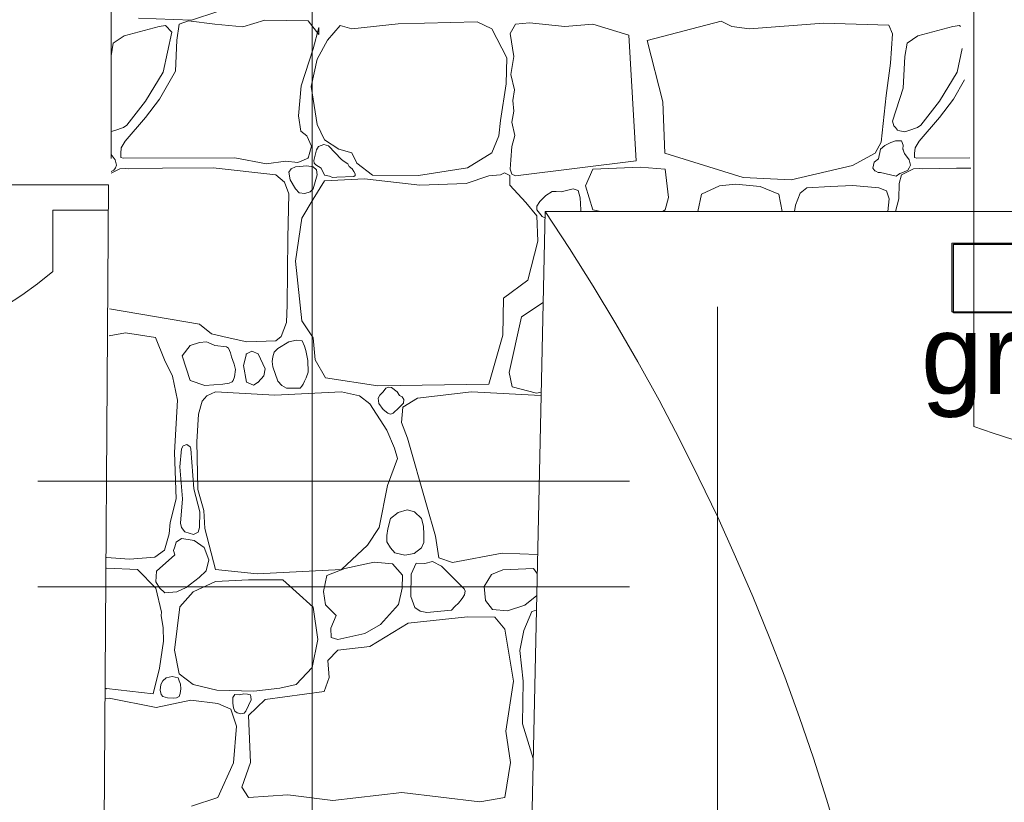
# Model space of a CAD drawing. Header units: millimetres. Extents: x -573548 to 674770, y -184010 to -47794.
# Tile 81 of 181: x 94244 to 96105, y -95075 to -93596. Entities that reach past the tile are written whole.
import ezdxf
from ezdxf.enums import TextEntityAlignment as Align

# ---------------------------------------------------------------- set-up
doc = ezdxf.new("R2010")
doc.units = ezdxf.units.MM
for name, color, linetype, lineweight in [('_PG_URZADZENIA ELEKTR', 150, 'Continuous', 35), ('A.02 RZUT PIWNICY_is$0$_HATCH_Nr_pióra__18', 8, 'Continuous', 9), ('A.02 RZUT PIWNICY_is$0$A-WYSOKOSCI_Nr_pióra__7', 8, 'Continuous', 9), ('A.02 RZUT PIWNICY_is$0$detalokna_Nr_pióra__2', 8, 'Continuous', 9), ('A.02 RZUT PIWNICY_is$0$DIM MALY_Nr_pióra__243', 8, 'Continuous', 9), ('A.02 RZUT PIWNICY_is$0$DIM MALY_Nr_pióra__8', 8, 'Continuous', 9), ('A.02 RZUT PIWNICY_is$0$GRZEJNIK_Nr_pióra__1', 8, 'Continuous', 9), ('A.02 RZUT PIWNICY_is$0$opisy inne_Nr_pióra__1', 8, 'Continuous', 9), ('A.02 RZUT PIWNICY_is$0$podciagi_Nr_pióra__1', 8, 'Continuous', 9), ('A.02 RZUT PIWNICY_is$0$strop_Nr_pióra__1', 8, 'Continuous', 9), ('A.02 RZUT PIWNICY_is$0$Structural - Bearing_Nr_pióra__21', 8, 'Continuous', 9), ('A.02 RZUT PIWNICY_is$0$Structural - Grid', 8, 'Continuous', 9), ('A.02 RZUT PIWNICY_is$0$Structural - Grid_Nr_pióra__17', 8, 'Continuous', 9)]:
    doc.layers.add(name, color=color, linetype=linetype, lineweight=lineweight)
doc.styles.add('A.02 RZUT PIWNICY_is$0$STYL_AUTOMATYCZNY_1', font='arial.ttf')

# ---------------------------------------------------------------- blocks, each defined once
blk = doc.blocks.new('*X132')
at = {"layer": 'A.02 RZUT PIWNICY_is$0$_HATCH_Nr_pióra__18'}
for p, q in [((95188.9, -93580.1), (95138.9, -93596.6)), ((95138.9, -93596.6), (95039, -93592.5)), ((95133.2, -93597.8), (95115.8, -93604.4)), ((95183.5, -93604.4), (95133.2, -93597.8)), ((95277.6, -93596.6), (95236.4, -93609.4)), ((95359.4, -93597.8), (95277.6, -93596.6)), ((95379.6, -93623.8), (95359.4, -93597.8)), ((96000, -93635.1), (96139.9, -93598.7)), ((96139.9, -93598.7), (96160.1, -93608.2)), ((95077.8, -93608.2), (95011.7, -93626)), ((95090.2, -93606.5), (95077.8, -93608.2)), ((95101.9, -93618.9), (95090.2, -93606.5)), ((95115.8, -93604.4), (95111.3, -93634.6)), ((95236.4, -93609.4), (95183.5, -93604.4)), ((95368.9, -93650.7), (95380, -93610.6)), ((95380, -93610.6), (95379.6, -93623.8)), ((95420, -93606.9), (95396.1, -93634.2)), ((95442.3, -93613.1), (95420, -93606.9)), ((95529.4, -93603.6), (95442.3, -93613.1)), ((95678.9, -93599.9), (95529.4, -93603.6)), ((95706.5, -93613.1), (95678.9, -93599.9)), ((95735, -93667.6), (95706.5, -93613.1)), ((95751.5, -93604), (95741.5, -93621.5)), ((95777.5, -93601.5), (95751.5, -93604)), ((95844.8, -93608.6), (95777.5, -93601.5)), ((95897.7, -93604.4), (95844.8, -93608.6)), ((95965.2, -93624.7), (95897.7, -93604.4)), ((96160.1, -93608.2), (96193.4, -93613.1)), ((96193.4, -93613.1), (96333.4, -93602)), ((96333.4, -93602), (96456.8, -93605.7)), ((96456.8, -93605.7), (96463.4, -93622.2)), ((96577.8, -93608.2), (96511.7, -93626)), ((96590.2, -93606.5), (96577.8, -93608.2)), ((96592.2, -93608.6), (96590.2, -93606.5)), ((95011.7, -93626), (94991.1, -93639.9)), ((95085.7, -93694.9), (95101.9, -93618.9)), ((95111.3, -93634.6), (95108.8, -93693.2)), ((95396.1, -93634.2), (95376.3, -93670.1)), ((95741.5, -93621.5), (95748.2, -93664.9)), ((95979.6, -93862.4), (95965.2, -93624.7)), ((96029.5, -93750.8), (96000, -93635.1)), ((96463.4, -93622.2), (96459.7, -93677.9)), ((96511.7, -93626), (96491.1, -93639.9)), ((94991.1, -93639.9), (94987.3, -93663.7)), ((95346.2, -93720.9), (95368.9, -93650.7)), ((96491.1, -93639.9), (96487, -93665.1)), ((96585.7, -93694.9), (96595.2, -93650.3)), ((95376.3, -93670.1), (95365.1, -93721.7)), ((95733.8, -93717.1), (95735, -93667.6)), ((95748.2, -93664.9), (95742.7, -93699.1)), ((96487, -93665.1), (96483.7, -93725)), ((96459.7, -93677.9), (96451.4, -93739)), ((95052.2, -93749.8), (95085.7, -93694.9)), ((95108.8, -93693.2), (95078.7, -93746)), ((95742.7, -93699.1), (95749.4, -93728.3)), ((96552.2, -93749.8), (96585.7, -93694.9)), ((96599.5, -93709.6), (96578.7, -93746)), ((95341.2, -93777.4), (95346.2, -93720.9)), ((95365.1, -93721.7), (95376.7, -93793.9)), ((95723, -93786.1), (95733.8, -93717.1)), ((95749.4, -93728.3), (95746.1, -93748.5)), ((96483.7, -93725), (96463.7, -93787.3)), ((95078.7, -93746), (95052.2, -93780.7)), ((96451.4, -93739), (96442, -93827.4)), ((96578.7, -93746), (96552.2, -93780.7)), ((95017.2, -93794.7), (95052.2, -93749.8)), ((95746.1, -93748.5), (95748, -93768.3)), ((96033.3, -93847.6), (96029.5, -93750.8)), ((96517.2, -93794.7), (96552.2, -93749.8)), ((95052.2, -93780.7), (95013.9, -93825.3)), ((95345.7, -93806.3), (95341.2, -93777.4)), ((95748, -93768.3), (95744.4, -93789.1)), ((96552.2, -93780.7), (96513.9, -93825.3)), ((94994.5, -93805.1), (95010.7, -93799.4)), ((95010.7, -93799.4), (95017.2, -93794.7)), ((95376.7, -93793.9), (95390.7, -93822.8)), ((95719.7, -93815), (95723, -93786.1)), ((95744.4, -93789.1), (95750, -93814.4)), ((96463.7, -93787.3), (96465.9, -93796.2)), ((96465.9, -93796.2), (96469.3, -93799.7)), ((96469.3, -93799.7), (96473, -93804.7)), ((96494.5, -93805.1), (96510.7, -93799.4)), ((96510.7, -93799.4), (96517.2, -93794.7)), ((94987.3, -93807.2), (94994.5, -93805.1)), ((95357.3, -93815.4), (95345.7, -93806.3)), ((95366, -93834.4), (95357.3, -93815.4)), ((95706.5, -93847.2), (95719.7, -93815)), ((95750, -93814.4), (95744.2, -93835.1)), ((96473, -93804.7), (96477.7, -93805.6)), ((96477.7, -93805.6), (96486.9, -93807.3)), ((96486.9, -93807.3), (96494.5, -93805.1)), ((95006.4, -93837.8), (95005.5, -93848.3)), ((95013.9, -93825.3), (95006.4, -93837.8)), ((95359.4, -93857.1), (95366, -93834.4)), ((95379.3, -93835.2), (95375.6, -93841.4)), ((95389.4, -93831.7), (95379.3, -93835.2)), ((95398.1, -93834.3), (95389.4, -93831.7)), ((95390.7, -93822.8), (95417.6, -93840.6)), ((95422.4, -93859.9), (95398.1, -93834.3)), ((95417.6, -93840.6), (95442.3, -93847.2)), ((95744.2, -93835.1), (95742.4, -93860.3)), ((96442, -93827.4), (96430.8, -93848)), ((96441.1, -93840.6), (96437, -93858.6)), ((96448.9, -93833.3), (96441.1, -93840.6)), ((96460.7, -93828), (96448.9, -93833.3)), ((96469.4, -93824.3), (96460.7, -93828)), ((96480.4, -93824.5), (96469.4, -93824.3)), ((96483.9, -93832.6), (96480.4, -93824.5)), ((96483.3, -93840.6), (96483.9, -93832.6)), ((96486.2, -93848.8), (96483.3, -93840.6)), ((96506.4, -93837.8), (96505.5, -93848.3)), ((96513.9, -93825.3), (96506.4, -93837.8)), ((94994.9, -93860.4), (94987.3, -93850.2)), ((95005.5, -93848.3), (95005.4, -93856.4)), ((95005.4, -93856.4), (95009.7, -93857.1)), ((95009.7, -93857.1), (95221.1, -93856.7)), ((95221.1, -93856.7), (95280.9, -93868.2)), ((95340, -93865.7), (95359.4, -93857.1)), ((95375.6, -93841.4), (95370.4, -93862)), ((95442.3, -93847.2), (95451.8, -93866.6)), ((95660.3, -93875.7), (95706.5, -93847.2)), ((96181.6, -93894.2), (96033.3, -93847.6)), ((96430.8, -93848), (96388.3, -93871.5)), ((96437, -93858.6), (96429.1, -93865)), ((96494.9, -93860.4), (96486.2, -93848.8)), ((96505.5, -93848.3), (96505.4, -93856.4)), ((96505.4, -93856.4), (96509.7, -93857.1)), ((96509.7, -93857.1), (96610, -93856.9)), ((95003.5, -93877.4), (94987.3, -93885.6)), ((94992.5, -93879.8), (94995.4, -93875.5)), ((94997.4, -93870.7), (94994.9, -93860.4)), ((94995.4, -93875.5), (94997.4, -93870.7)), ((95015, -93876.8), (95003.5, -93877.4)), ((95020.5, -93877.7), (95015, -93876.8)), ((95084.4, -93876.1), (95020.5, -93877.7)), ((95179.8, -93875.7), (95084.4, -93876.1)), ((95298.7, -93888.9), (95179.8, -93875.7)), ((95280.9, -93868.2), (95316.4, -93863.3)), ((95316.4, -93863.3), (95340, -93865.7)), ((95327.3, -93877.4), (95322.7, -93884)), ((95335.8, -93874), (95327.3, -93877.4)), ((95356.8, -93871.8), (95335.8, -93874)), ((95369.3, -93874), (95356.8, -93871.8)), ((95375.3, -93879.6), (95369.3, -93874)), ((95370.4, -93862), (95370.7, -93867.1)), ((95370.7, -93867.1), (95373.9, -93869.9)), ((95373.9, -93869.9), (95384, -93876.1)), ((95384, -93876.1), (95390.5, -93889.4)), ((95427.5, -93863.7), (95422.4, -93859.9)), ((95434.7, -93868.3), (95427.5, -93863.7)), ((95437.2, -93872.9), (95434.7, -93868.3)), ((95442.4, -93877.3), (95437.2, -93872.9)), ((95446.1, -93882.6), (95442.4, -93877.3)), ((95451.8, -93866.6), (95481.1, -93889.3)), ((95567.8, -93890.1), (95660.3, -93875.7)), ((95742.4, -93860.3), (95741.5, -93878)), ((95741.5, -93878), (95744.4, -93887.3)), ((95751.5, -93890.9), (95979.6, -93862.4)), ((95897.7, -93878), (95883.3, -93909.6)), ((95986.6, -93874.6), (95897.7, -93878)), ((96033.9, -93878), (95986.6, -93874.6)), ((96040.6, -93931.7), (96033.9, -93878)), ((96388.3, -93871.5), (96272, -93898.6)), ((96429.1, -93865), (96426.8, -93876.1)), ((96426.8, -93876.1), (96430, -93881.3)), ((96503.5, -93877.4), (96480.8, -93888.9)), ((96492.5, -93879.8), (96495.4, -93875.5)), ((96497.4, -93870.7), (96494.9, -93860.4)), ((96495.4, -93875.5), (96497.4, -93870.7)), ((96515, -93876.8), (96503.5, -93877.4)), ((96520.5, -93877.7), (96515, -93876.8)), ((96584.4, -93876.1), (96520.5, -93877.7)), ((96611.4, -93876), (96584.4, -93876.1)), ((94987.3, -93882.6), (94992.5, -93879.8)), ((95314.6, -93902.9), (95298.7, -93888.9)), ((95322.7, -93884), (95325.6, -93898.2)), ((95369.3, -93915.3), (95376.8, -93888.7)), ((95376.8, -93888.7), (95375.3, -93879.6)), ((95390.5, -93889.4), (95399.8, -93891.4)), ((95465.9, -93896.3), (95390.7, -93900.4)), ((95399.8, -93891.4), (95405.4, -93893.6)), ((95405.4, -93893.6), (95413.6, -93893.1)), ((95413.6, -93893.1), (95445.9, -93892.2)), ((95445.9, -93892.2), (95448.3, -93890.3)), ((95448.2, -93887), (95446.1, -93882.6)), ((95448.3, -93890.3), (95448.2, -93887)), ((95570.7, -93908.3), (95465.9, -93896.3)), ((95481.1, -93889.3), (95567.8, -93890.1)), ((95701.2, -93890.5), (95657.8, -93905.4)), ((95722.9, -93889.1), (95701.2, -93890.5)), ((95730.3, -93885.3), (95722.9, -93889.1)), ((95740.9, -93889.8), (95730.3, -93885.3)), ((95740.4, -93908.3), (95740.9, -93889.8)), ((95744.4, -93887.3), (95751.5, -93890.9)), ((96272, -93898.6), (96181.6, -93894.2)), ((96430, -93881.3), (96432.2, -93882)), ((96432.2, -93882), (96436.7, -93884.3)), ((96436.7, -93884.3), (96441.1, -93884.7)), ((96441.1, -93884.7), (96470.8, -93891.3)), ((96470.8, -93891.3), (96477.4, -93886.5)), ((96480.8, -93888.9), (96476.1, -93905.4)), ((96477.4, -93886.5), (96483.3, -93884.7)), ((96483.3, -93884.7), (96492.5, -93879.8)), ((95323.1, -93924.6), (95314.6, -93902.9)), ((95325.6, -93898.2), (95335.8, -93915.3)), ((95335.8, -93915.3), (95342.6, -93923)), ((95363.5, -93920.9), (95369.3, -93915.3)), ((95390.7, -93900.4), (95369.3, -93934.7)), ((95657.8, -93905.4), (95570.7, -93908.3)), ((95770.9, -93940.9), (95740.4, -93908.3)), ((95860.2, -93915.3), (95837.8, -93921.1)), ((95869.5, -93918.4), (95860.2, -93915.3)), ((95883.3, -93909.6), (95897.7, -93954.7)), ((96136.7, -93909.7), (96102.8, -93925.6)), ((96167.1, -93906.2), (96136.7, -93909.7)), ((96213.4, -93910.7), (96167.1, -93906.2)), ((96249, -93925.6), (96213.4, -93910.7)), ((96301.9, -93913.7), (96289.5, -93923.5)), ((96346.8, -93910.7), (96301.9, -93913.7)), ((96389, -93909.3), (96346.8, -93910.7)), ((96437.7, -93913.7), (96389, -93909.3)), ((96452.2, -93919.1), (96437.7, -93913.7)), ((96476.1, -93905.4), (96475.6, -93934)), ((95320.9, -94008.7), (95323.1, -93924.6)), ((95342.6, -93923), (95353.4, -93924.1)), ((95353.4, -93924.1), (95363.5, -93920.9)), ((95808.5, -93928), (95797.3, -93939.2)), ((95820.6, -93920.3), (95808.5, -93928)), ((95828.4, -93920.2), (95820.6, -93920.3)), ((95837.8, -93921.1), (95828.4, -93920.2)), ((95873.2, -93932.3), (95869.5, -93918.4)), ((95874.7, -93955), (95873.2, -93932.3)), ((96033.9, -93954.7), (96040.6, -93931.7)), ((96102.8, -93925.6), (96095.8, -93958.2)), ((96255.4, -93958.2), (96249, -93925.6)), ((96289.5, -93923.5), (96280.3, -93946.2)), ((96457.4, -93934.5), (96452.2, -93919.1)), ((96475.6, -93934), (96469.4, -93958.2)), ((95369.3, -93934.7), (95347.8, -93971)), ((95791.6, -93966.1), (95770.9, -93940.9)), ((95797.3, -93939.2), (95791.5, -93947.8)), ((95791.5, -93947.8), (95791.6, -93954.7)), ((96280.3, -93946.2), (96278.2, -93958.2)), ((96454.7, -93958.2), (96457.4, -93934.5)), ((95347.8, -93971), (95335.8, -94052.3)), ((95791.6, -93954.7), (95801.4, -93967.4)), ((95793.2, -94014.4), (95791.6, -93966.1)), ((95801.4, -93967.4), (95807, -93970.2)), ((95874.5, -93958.2), (95874.7, -93955)), ((95897.7, -93954.7), (95912.4, -93958.2)), ((96029.2, -93958.2), (96033.9, -93954.7)), ((95319.6, -94134.3), (95320.9, -94008.7)), ((95774.6, -94088.2), (95793.2, -94014.4)), ((95335.8, -94052.3), (95347.4, -94165)), ((95728.8, -94122.1), (95774.6, -94088.2)), ((95318.8, -94167.9), (95319.6, -94134.3)), ((95727.2, -94191.9), (95728.8, -94122.1)), ((95803.4, -94129.9), (95762.7, -94157.2)), ((94984.4, -94142.1), (95154.2, -94171)), ((95762.7, -94157.2), (95739.1, -94262.4)), ((95154.2, -94171), (95177.1, -94189.2)), ((95308.8, -94194.1), (95318.8, -94167.9)), ((95347.4, -94165), (95368.9, -94196.8)), ((95014.3, -94187.3), (94983.8, -94193)), ((95071.2, -94196.4), (95014.3, -94187.3)), ((95177.1, -94189.2), (95206.8, -94196.1)), ((95298.7, -94202.6), (95308.8, -94194.1)), ((95701.2, -94284.3), (95727.2, -94191.9)), ((95088.2, -94238.5), (95071.2, -94196.4)), ((95136.5, -94211.7), (95121.2, -94231.1)), ((95154.1, -94205.6), (95136.5, -94211.7)), ((95167.4, -94204.7), (95154.1, -94205.6)), ((95170.3, -94206), (95167.4, -94204.7)), ((95183.5, -94211.7), (95170.3, -94206)), ((95205.1, -94214.2), (95183.5, -94211.7)), ((95206.8, -94196.1), (95243.5, -94204.4)), ((95243.5, -94204.4), (95298.7, -94202.6)), ((95323.2, -94204.6), (95302, -94217)), ((95337.8, -94201.3), (95323.2, -94204.6)), ((95348.1, -94202.8), (95337.8, -94201.3)), ((95352.3, -94212.9), (95348.1, -94202.8)), ((95355.3, -94220.6), (95352.3, -94212.9)), ((95368.9, -94196.8), (95373, -94238.5)), ((95121.2, -94231.1), (95136.5, -94277.3)), ((95209.1, -94216.2), (95205.1, -94214.2)), ((95213, -94225.3), (95209.1, -94216.2)), ((95214.5, -94233.1), (95213, -94225.3)), ((95243, -94227.4), (95237.6, -94249.2)), ((95253.1, -94222), (95243, -94227.4)), ((95264.8, -94227.4), (95253.1, -94222)), ((95278, -94255.4), (95264.8, -94227.4)), ((95295.2, -94224.1), (95292.6, -94233.1)), ((95302, -94217), (95295.2, -94224.1)), ((95358.8, -94239.5), (95355.3, -94220.6)), ((95103.4, -94269.5), (95088.2, -94238.5)), ((95219.7, -94246.6), (95214.5, -94233.1)), ((95222.3, -94256.7), (95219.7, -94246.6)), ((95237.6, -94249.2), (95243, -94281)), ((95292.6, -94233.1), (95291.3, -94241.9)), ((95291.3, -94241.9), (95292.9, -94251.7)), ((95359.8, -94261.6), (95358.8, -94239.5)), ((95373, -94238.5), (95392.4, -94272.4)), ((95220.1, -94270.7), (95222.3, -94256.7)), ((95264.8, -94281), (95276, -94268.6)), ((95276, -94268.6), (95278, -94255.4)), ((95292.9, -94251.7), (95302, -94279)), ((95356, -94272.6), (95359.8, -94261.6)), ((95739.1, -94262.4), (95745.3, -94289.3)), ((95112.9, -94314.9), (95103.4, -94269.5)), ((95136.5, -94277.3), (95164.5, -94286.8)), ((95164.5, -94286.8), (95198.4, -94284.7)), ((95198.4, -94284.7), (95210.3, -94282.6)), ((95210.3, -94282.6), (95216.1, -94280.4)), ((95216.1, -94280.4), (95217.8, -94277.3)), ((95217.8, -94277.3), (95220.1, -94270.7)), ((95243, -94281), (95256, -94286.5)), ((95256, -94286.5), (95264.8, -94281)), ((95302, -94279), (95309.7, -94287.3)), ((95309.7, -94287.3), (95318.4, -94292)), ((95347.3, -94288.5), (95350.3, -94284.5)), ((95350.3, -94284.5), (95352.3, -94279)), ((95352.3, -94279), (95356, -94272.6)), ((95392.4, -94272.4), (95491, -94287.6)), ((95491, -94287.6), (95701.2, -94284.3)), ((95184.3, -94299.2), (95167.8, -94306.6)), ((95296.6, -94305.4), (95184.3, -94299.2)), ((95422.4, -94299.2), (95296.6, -94305.4)), ((95318.4, -94292), (95330.8, -94292.1)), ((95330.8, -94292.1), (95344.5, -94291.8)), ((95344.5, -94291.8), (95347.3, -94288.5)), ((95456.8, -94306.6), (95422.4, -94299.2)), ((95495, -94305.3), (95491.5, -94310.7)), ((95501, -94299.2), (95495, -94305.3)), ((95506.5, -94292.1), (95501, -94299.2)), ((95511.8, -94289.9), (95506.5, -94292.1)), ((95517.1, -94290.9), (95511.8, -94289.9)), ((95527.8, -94299.2), (95517.1, -94290.9)), ((95532.4, -94305.7), (95527.8, -94299.2)), ((95537.3, -94308.3), (95532.4, -94305.7)), ((95668.1, -94299.2), (95566.2, -94311.2)), ((95799.4, -94305.7), (95668.1, -94299.2)), ((95745.3, -94289.3), (95790.7, -94301.7)), ((95790.7, -94301.7), (95799.5, -94299.9)), ((95106.7, -94413.5), (95112.9, -94314.9)), ((95159.2, -94316.5), (95152.1, -94341.3)), ((95167.8, -94306.6), (95159.2, -94316.5)), ((95475.8, -94321.5), (95456.8, -94306.6)), ((95508.4, -94371.4), (95475.8, -94321.5)), ((95491.5, -94310.7), (95493.3, -94321.1)), ((95493.3, -94321.1), (95501, -94332.2)), ((95527.8, -94332.2), (95539.6, -94320.7)), ((95540.4, -94313.6), (95537.3, -94308.3)), ((95566.2, -94311.2), (95538.5, -94327.7)), ((95539.6, -94320.7), (95540.4, -94313.6)), ((95152.1, -94341.3), (95149.3, -94393.3)), ((95501, -94332.2), (95510.3, -94339.6)), ((95510.3, -94339.6), (95515, -94341)), ((95515, -94341), (95519.9, -94339.5)), ((95519.9, -94339.5), (95523.3, -94336)), ((95523.3, -94336), (95527.8, -94332.2)), ((95538.5, -94327.7), (95535.6, -94357)), ((95535.6, -94357), (95547.4, -94386.3)), ((95522.8, -94405.3), (95508.4, -94371.4)), ((95130.1, -94398.7), (95123.5, -94401.1)), ((95136.4, -94402.9), (95130.1, -94398.7)), ((95149.3, -94393.3), (95151.3, -94483.7)), ((95547.4, -94386.3), (95583.1, -94512.6)), ((95110, -94501), (95106.7, -94413.5)), ((95120.4, -94407), (95117.3, -94440.5)), ((95123.5, -94401.1), (95120.4, -94407)), ((95138.1, -94407), (95136.4, -94402.9)), ((95143.4, -94482.6), (95138.1, -94407)), ((95528.6, -94425.1), (95522.8, -94405.3)), ((95509.6, -94475.9), (95528.6, -94425.1)), ((95117.3, -94440.5), (95121.9, -94501.4)), ((95154.7, -94526.1), (95143.4, -94482.6)), ((95151.3, -94483.7), (95162.5, -94523.3)), ((95493.9, -94555.1), (95509.6, -94475.9)), ((95098.9, -94546), (95110, -94501)), ((95121.9, -94501.4), (95118.3, -94547.4)), ((95154.5, -94555.1), (95154.7, -94526.1)), ((95162.5, -94523.3), (95164.5, -94557.6)), ((95529.4, -94526.8), (95514.8, -94538.7)), ((95546.4, -94521.9), (95529.4, -94526.8)), ((95560.2, -94526), (95546.4, -94521.9)), ((95573.5, -94538.7), (95560.2, -94526)), ((95583.1, -94512.6), (95600.4, -94572)), ((95096.8, -94567.5), (95098.9, -94546)), ((95118.3, -94547.4), (95120.4, -94555.1)), ((95514.8, -94538.7), (95510.1, -94558.2)), ((95577.3, -94553), (95573.5, -94538.7)), ((95120.4, -94555.1), (95126.5, -94563.7)), ((95126.5, -94563.7), (95143.1, -94568.8)), ((95143.1, -94568.8), (95151.6, -94564.4)), ((95151.6, -94564.4), (95154.5, -94555.1)), ((95164.5, -94557.6), (95184.3, -94634.8)), ((95471.6, -94588.6), (95493.9, -94555.1)), ((95510.1, -94558.2), (95508.2, -94570.3)), ((95577.8, -94568.7), (95577.3, -94553)), ((95088.2, -94598.5), (95096.8, -94567.5)), ((95110.3, -94582.9), (95107.3, -94591.9)), ((95120.4, -94576.3), (95110.3, -94582.9)), ((95132.7, -94577.8), (95120.4, -94576.3)), ((95144.4, -94579.7), (95132.7, -94577.8)), ((95162.8, -94593.5), (95144.4, -94579.7)), ((95508.2, -94570.3), (95508, -94582.7)), ((95508, -94582.7), (95514.8, -94593.9)), ((95573.5, -94593.9), (95577.9, -94583.7)), ((95577.9, -94583.7), (95577.8, -94568.7)), ((95600.4, -94572), (95606.2, -94612.9)), ((95070, -94611.3), (95088.2, -94598.5)), ((95107.3, -94591.9), (95105, -94598.9)), ((95105, -94598.9), (95107.3, -94607.2)), ((95171.7, -94616.8), (95162.8, -94593.5)), ((95422.4, -94634.8), (95471.6, -94588.6)), ((95514.8, -94593.9), (95523.5, -94603.3)), ((95523.5, -94603.3), (95542.1, -94607.9)), ((95559.8, -94604.5), (95573.5, -94593.9)), ((94978.6, -94612.4), (95022.1, -94615)), ((95022.1, -94615), (95070, -94611.3)), ((95107.3, -94607.2), (95072.7, -94637.9)), ((95167, -94637), (95171.7, -94616.8)), ((95484, -94621.2), (95429.1, -94632.7)), ((95519.1, -94624.1), (95484, -94621.2)), ((95542.1, -94607.9), (95559.8, -94604.5)), ((95594.3, -94619.7), (95579.9, -94623.4)), ((95611.6, -94628.2), (95594.3, -94619.7)), ((95606.2, -94612.9), (95632.2, -94621.6)), ((95632.2, -94621.6), (95726.3, -94604.2)), ((95726.3, -94604.2), (95792.6, -94606.6)), ((94978.4, -94632.1), (95037, -94634.8)), ((95037, -94634.8), (95071.9, -94669.8)), ((95072.7, -94637.9), (95071.7, -94658.2)), ((95153.7, -94650), (95167, -94637)), ((95184.3, -94634.8), (95263.2, -94643)), ((95263.2, -94643), (95422.4, -94634.8)), ((95429.1, -94632.7), (95394.9, -94646.4)), ((95537.7, -94645.5), (95519.1, -94624.1)), ((95563.7, -94622.8), (95554.4, -94643.5)), ((95579.9, -94623.4), (95563.7, -94622.8)), ((95654.5, -94671.1), (95611.6, -94628.2)), ((95727.2, -94635.2), (95705.7, -94644.3)), ((95785, -94632.7), (95727.2, -94635.2)), ((95791.8, -94641.6), (95785, -94632.7)), ((95071.7, -94658.2), (95078.8, -94669.2)), ((95129.3, -94668.8), (95153.7, -94650)), ((95184.3, -94657.5), (95142.2, -94676.9)), ((95247.1, -94654.2), (95184.3, -94657.5)), ((95311.5, -94654.6), (95247.1, -94654.2)), ((95337.1, -94676.9), (95311.5, -94654.6)), ((95394.9, -94646.4), (95388.6, -94676.2)), ((95537.3, -94670.3), (95537.7, -94645.5)), ((95554.4, -94643.5), (95553.8, -94686)), ((95705.7, -94644.3), (95691.9, -94666.6)), ((95071.9, -94669.8), (95082.6, -94715.5)), ((95078.8, -94669.2), (95088.8, -94678.7)), ((95088.8, -94678.7), (95111.7, -94676.9)), ((95111.7, -94676.9), (95129.3, -94668.8)), ((95142.2, -94676.9), (95117.1, -94705.4)), ((95369.3, -94705.8), (95337.1, -94676.9)), ((95388.6, -94676.2), (95392, -94701.3)), ((95530.1, -94701), (95537.3, -94670.3)), ((95656.1, -94675.5), (95654.5, -94671.1)), ((95655.1, -94682.5), (95656.1, -94675.5)), ((95691.9, -94666.6), (95694.6, -94693.4)), ((95553.8, -94686), (95561.3, -94706.8)), ((95643.4, -94698.7), (95650.3, -94689.5)), ((95650.3, -94689.5), (95655.1, -94682.5)), ((95694.6, -94693.4), (95707.8, -94710.3)), ((95768.9, -94702.1), (95791.5, -94683.9)), ((95117.1, -94705.4), (95107.1, -94787.5)), ((95377.9, -94767.3), (95369.3, -94705.8)), ((95392, -94701.3), (95412.6, -94721.5)), ((95496, -94738.8), (95530.1, -94701)), ((95561.3, -94706.8), (95570.9, -94713.8)), ((95570.9, -94713.8), (95583.9, -94716.1)), ((95583.9, -94716.1), (95630.2, -94711.7)), ((95630.2, -94711.7), (95636.5, -94704.7)), ((95636.4, -94705), (95643.4, -94698.7)), ((95707.8, -94710.3), (95736.2, -94713.2)), ((95736.2, -94713.2), (95768.9, -94702.1)), ((95782, -94714.3), (95766.9, -94750.2)), ((95790.9, -94711.7), (95782, -94714.3)), ((95082.6, -94715.5), (95081.8, -94721.8)), ((95081.8, -94721.8), (95085.8, -94745.3)), ((95412.6, -94721.5), (95402.3, -94745.8)), ((95660.7, -94724), (95548.4, -94736.3)), ((95712.3, -94724.8), (95660.7, -94724)), ((95731.3, -94747.8), (95712.3, -94724.8)), ((95085.8, -94745.3), (95086.1, -94770)), ((95402.3, -94745.8), (95402.7, -94763.2)), ((95466.3, -94755.7), (95496, -94738.8)), ((95548.4, -94736.3), (95476.2, -94780.1)), ((95747.4, -94846.1), (95731.3, -94747.8)), ((95766.9, -94750.2), (95759.4, -94787.8)), ((95086.1, -94770), (95078.5, -94821.5)), ((95366.8, -94819.7), (95377.9, -94767.3)), ((95402.7, -94763.2), (95415.9, -94766.9)), ((95415.9, -94766.9), (95466.3, -94755.7)), ((95107.1, -94787.5), (95115.8, -94831.7)), ((95415.9, -94787.1), (95396.5, -94806.9)), ((95476.2, -94780.1), (95415.9, -94787.1)), ((95759.4, -94787.8), (95765.9, -94845.9)), ((95396.5, -94806.9), (95399.4, -94839.1)), ((95078.5, -94821.5), (95066.5, -94869.8)), ((95337.1, -94851.9), (95366.8, -94819.7)), ((95084.9, -94845.3), (95081, -94852.2)), ((95091.4, -94839.3), (95084.9, -94845.3)), ((95102.5, -94836.8), (95091.4, -94839.3)), ((95113.6, -94839.4), (95102.5, -94836.8)), ((95115.8, -94845.3), (95113.6, -94839.4)), ((95115.8, -94831.7), (95142.2, -94851.9)), ((95118.4, -94851.7), (95115.8, -94845.3)), ((95399.4, -94839.1), (95389.9, -94865.1)), ((94978.2, -94859.7), (94975.6, -94859.9)), ((95066.5, -94869.8), (94978.2, -94859.7)), ((95081, -94852.2), (95080.2, -94862.7)), ((95080.2, -94862.7), (95081.7, -94870.9)), ((95117.4, -94869.1), (95118.7, -94860.5)), ((95118.7, -94860.5), (95118.4, -94851.7)), ((95142.2, -94851.9), (95187.2, -94862.7)), ((95187.2, -94862.7), (95257, -94864.7)), ((95257, -94864.7), (95306.1, -94858.9)), ((95306.1, -94858.9), (95337.1, -94851.9)), ((95732.9, -94940.3), (95747.4, -94846.1)), ((95765.9, -94845.9), (95764.3, -94926.6)), ((94975.5, -94879.2), (94983.3, -94877.9)), ((94983.3, -94877.9), (95072.5, -94895.3)), ((95072.5, -94895.3), (95138.1, -94881.6)), ((95081.7, -94870.9), (95084.9, -94874.6)), ((95084.9, -94874.6), (95093.7, -94877.6)), ((95093.7, -94877.6), (95104.2, -94877.8)), ((95104.2, -94877.8), (95111, -94877.1)), ((95111, -94877.1), (95115.8, -94874.6)), ((95115.8, -94874.6), (95117.4, -94869.1)), ((95138.1, -94881.6), (95188.9, -94887.8)), ((95220.8, -94870.9), (95216.9, -94876.7)), ((95216.9, -94876.7), (95217.4, -94887.7)), ((95229.7, -94871.6), (95220.8, -94870.9)), ((95238.1, -94869.9), (95229.7, -94871.6)), ((95245, -94870.1), (95238.1, -94869.9)), ((95242, -94902.7), (95251.7, -94881.2)), ((95247.1, -94870.9), (95245, -94870.1)), ((95250.5, -94871.4), (95247.1, -94870.9)), ((95278.5, -94880.4), (95247.1, -94911)), ((95251.5, -94875.5), (95250.5, -94871.4)), ((95251.7, -94881.2), (95251.5, -94875.5)), ((95389.9, -94865.1), (95278.5, -94880.4)), ((95188.9, -94887.8), (95213.2, -94899)), ((95213.2, -94899), (95224, -94930.8)), ((95217.4, -94887.7), (95218.2, -94896.5)), ((95218.2, -94896.5), (95220.8, -94902.7)), ((95220.8, -94902.7), (95225.2, -94905.8)), ((95225.2, -94905.8), (95232.1, -94907.3)), ((95232.1, -94907.3), (95238.3, -94906.4)), ((95238.3, -94906.4), (95242, -94902.7)), ((95247.1, -94911), (95250.8, -94999.3)), ((95224, -94930.8), (95218.6, -95000.1)), ((95764.3, -94926.6), (95784.9, -94992)), ((95741.6, -94999.3), (95732.9, -94940.3)), ((95218.6, -95000.1), (95188.9, -95065.8)), ((95250.8, -94999.3), (95234.3, -95046.4)), ((95731.3, -95065.8), (95741.6, -94999.3)), ((95234.3, -95046.4), (95247.1, -95065.8)), ((95188.9, -95065.8), (95138.9, -95082.3)), ((95247.1, -95065.8), (95321, -95060.4)), ((95321, -95060.4), (95406, -95071.1)), ((95406, -95071.1), (95536.5, -95056.3)), ((95536.5, -95056.3), (95684.2, -95074)), ((95684.2, -95074), (95731.3, -95065.8))]:
    blk.add_line(p, q, dxfattribs=at)
for p in [(96483.3, -93840.6), (95359.4, -93857.1), (95243, -94227.4), (95264.8, -94281), (95527.8, -94332.2), (94978.2, -94859.7)]:
    blk.add_point(p, dxfattribs=at)
blk = doc.blocks.new('A.02 RZUT PIWNICY_is$0$Wypełnienie_27_1')
at = {"layer": 'A.02 RZUT PIWNICY_is$0$_HATCH_Nr_pióra__18'}
blk.add_blockref('*X132', (0, 0), dxfattribs=at)
blk = doc.blocks.new('A.02 RZUT PIWNICY_is$0$Standardowy znacznik osi')
at = {"layer": 'A.02 RZUT PIWNICY_is$0$Structural - Grid_Nr_pióra__17'}
blk.add_line((1000, 0), (17855.4, 0), dxfattribs=at)
at = {"layer": 'A.02 RZUT PIWNICY_is$0$Structural - Grid_Nr_pióra__17', "style": 'A.02 RZUT PIWNICY_is$0$STYL_AUTOMATYCZNY_1'}
for tag, p in [('AC_MarkerText_1_0', (5, -80)), ('AC_MarkerText_1_1', (19360.4, -80))]:
    blk.add_attdef(tag, text='', height=350, rotation=270, dxfattribs=at).set_placement(p, align=Align.TOP_CENTER)
blk = doc.blocks.new('A.02 RZUT PIWNICY_is')
at = {"layer": 'A.02 RZUT PIWNICY_is$0$detalokna_Nr_pióra__2'}
blk.add_line((96617.3, -93958.2), (97827.3, -93958.2), dxfattribs=at)
at = {"layer": 'A.02 RZUT PIWNICY_is$0$DIM MALY_Nr_pióra__243'}
blk.add_line((96132.7, -94138.2), (96132.7, -95750.6), dxfattribs=at)
at = {"layer": 'A.02 RZUT PIWNICY_is$0$DIM MALY_Nr_pióra__8'}
for p, q in [((94848.5, -94467.8), (95966.9, -94467.6)), ((94848.5, -94667.8), (95966.9, -94667.6))]:
    blk.add_line(p, q, dxfattribs=at)
at = {"layer": 'A.02 RZUT PIWNICY_is$0$GRZEJNIK_Nr_pióra__1'}
blk.add_lwpolyline([(96576, -94147.8), (97876, -94147.8), (97876, -94017.8), (96576, -94017.8)], close=True, dxfattribs=at)
at = {"layer": 'A.02 RZUT PIWNICY_is$0$opisy inne_Nr_pióra__1'}
blk.add_line((94987.3, -93857.9), (94987.3, -91651.1), dxfattribs=at)
at = {"layer": 'A.02 RZUT PIWNICY_is$0$podciagi_Nr_pióra__1'}
blk.add_line((96617.3, -93958.2), (96617.3, -94364.5), dxfattribs=at)
blk.add_arc((97222.3, -92681.2), 1788.8, 250.2313, 289.7687, dxfattribs=at)
at = {"layer": 'A.02 RZUT PIWNICY_is$0$strop_Nr_pióra__1'}
blk.add_lwpolyline([(94982, -93955.5), (94877.3, -93955.5), (94877.3, -94071.7, -0.360805), (93822.4, -94071.7), (93822.4, -93955.5), (93622.4, -93955.5), (93622.4, -94071.7, -0.346458), (92522.4, -94071.7), (92522.4, -93955.5), (92322.4, -93955.5), (92322.4, -94071.7, -0.449074), (91472.4, -94071.7), (91472.4, -93955.5), (91272.4, -93955.5), (91272.4, -94071.7, -0.46484), (90452.1, -94072.2), (90451.9, -93955), (90322.6, -93955.6)], format="xyb", dxfattribs=at)
for centre, radius, start, end in [((97222.3, -92940.8), 788.4, 219.8775, 320.1225), ((92275.6, -96331), 4254.7, 323.7603, 33.8957)]:
    blk.add_arc(centre, radius, start, end, dxfattribs=at)
at = {"layer": 'A.02 RZUT PIWNICY_is$0$Structural - Bearing_Nr_pióra__21'}
for p, q in [((96617.3, -93958.2), (96617.3, -93160.9)), ((94982.4, -93907.8), (94682.4, -93907.8)), ((94952.3, -98158.1), (94982.4, -93907.8)), ((95771.5, -95608.2), (95807.3, -93958.2)), ((96617.3, -93958.2), (95807.3, -93958.2))]:
    blk.add_line(p, q, dxfattribs=at)
at = {"layer": 'A.02 RZUT PIWNICY_is$0$_HATCH_Nr_pióra__18'}
blk.add_blockref('A.02 RZUT PIWNICY_is$0$Wypełnienie_27_1', (0, 0), dxfattribs=at)
at = {"layer": 'A.02 RZUT PIWNICY_is$0$Structural - Grid', "zscale": 1000, "rotation": 90}
blk.add_blockref('A.02 RZUT PIWNICY_is$0$Standardowy znacznik osi', (95367.3, -108395.1), dxfattribs=at)
at = {"layer": 'A.02 RZUT PIWNICY_is$0$A-WYSOKOSCI_Nr_pióra__7', "insert": (97256.9, -94250.7), "char_height": 150, "attachment_point": 5, "style": 'A.02 RZUT PIWNICY_is$0$STYL_AUTOMATYCZNY_1'}
blk.add_mtext('\\A1;{\\pqc;\\fArial|b0|i0|c238|p0;\\W1.000000;grzejnik płytowy}', dxfattribs=at)

msp = doc.modelspace()

# ---------------------------------------------------------------- linework, layer by layer
at = {"layer": '_PG_URZADZENIA ELEKTR', "lineweight": 25}
msp.add_lwpolyline([(96008.589, -94019.892), (97305.799, -94019.892), (97305.799, -94149.892), (96008.589, -94149.892)], close=True, dxfattribs=at)

# ---------------------------------------------------------------- block references
at = {"ltscale": 10}
msp.add_blockref('A.02 RZUT PIWNICY_is', (-570.227, 0), dxfattribs=at)

doc.saveas('drawing.dxf')
